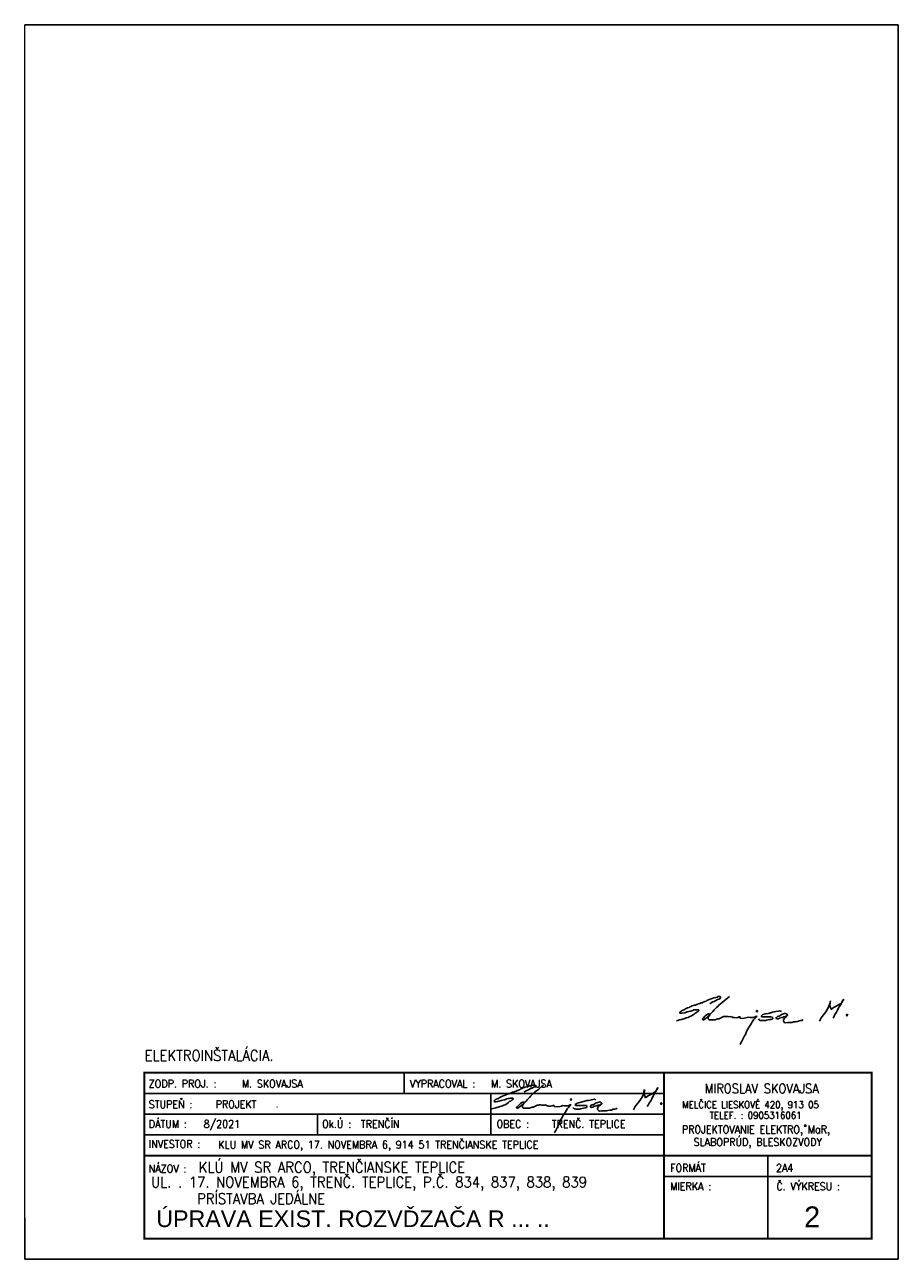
# Model space of a CAD drawing. Header units: inches. Extents: x 34737 to 291769, y 4926 to 74566.
# Tile 3 of 256: x 255930 to 266430, y 5296 to 20146. Entities that reach past the tile are written whole.
import ezdxf

# ---------------------------------------------------------------- set-up
doc = ezdxf.new("R2010")
doc.units = ezdxf.units.IN
doc.header["$LTSCALE"] = 300
for name, color, linetype, lineweight in [('!_A_01_TENKÁ', 8, 'Continuous', 13), ('!_A_02_HRUBÁ', 255, 'Continuous', 35), ('IS_04_ELEKTRO', 10, '_EL_VEDENI_NN_NADZ', 13)]:
    doc.layers.add(name, color=color, linetype=linetype, lineweight=lineweight)
for name, color, linetype in [('FORMAT', 7, 'Continuous'), ('STENY_PODROVINOU', 7, 'Continuous'), ('TB_840_IVANOVCE_DWG', 7, 'Continuous'), ('ZYRIAD', 7, 'Continuous')]:
    doc.layers.add(name, color=color, linetype=linetype)
doc.styles.add('Arial', font='arial.ttf')
doc.styles.add('ROMANS', font='romans.shx', dxfattribs={"width": 0.8})
doc.linetypes.add('_EL_VEDENI_NN_NADZ', pattern='A,0.39,-0.59,[109,cadkon.shx,S=0.2,R=0,X=0,Y=0],-1.97,0.39,-0.39', length=3.73)

msp = doc.modelspace()

# ---------------------------------------------------------------- linework, layer by layer
at = {"layer": '!_A_01_TENKÁ', "lineweight": -3}
msp.add_lwpolyline([(255930, 5296), (255930, 5796)], dxfattribs=at)
at = {"layer": '!_A_02_HRUBÁ', "lineweight": -3}
for p, q in [((255930, 20146), (266430, 20146)), ((266430, 20146), (266430, 5296)), ((266430, 5296), (255930, 5296))]:
    msp.add_line(p, q, dxfattribs=at)
at = {"layer": 'FORMAT', "lineweight": -3}
for p, q in [((260490, 7542), (260490, 7292)), ((263613, 7292), (257368, 7292)), ((261531, 7292), (261531, 6792)), ((263613, 7042), (257368, 7042)), ((259450, 7042), (259450, 6792)), ((263613, 6792), (257368, 6792)), ((264861, 5543), (264861, 6543)), ((263613, 6293), (266110, 6293))]:
    msp.add_line(p, q, dxfattribs=at)
at = {"layer": 'FORMAT', "lineweight": -3, "const_width": 25, "flags": 128}
msp.add_lwpolyline([(266110, 5543), (266110, 7542), (257368, 7542), (257368, 5543)], close=True, dxfattribs=at)
for points in [[(263613, 5543), (263613, 7542)], [(257368, 6543), (266110, 6543)]]:
    msp.add_lwpolyline(points, dxfattribs=at)
at = {"layer": 'IS_04_ELEKTRO', "color": 7, "linetype": 'Continuous'}
msp.add_line((255930, 5296), (255930, 20146), dxfattribs=at)
at = {"layer": 'STENY_PODROVINOU', "color": 7, "linetype": 'Continuous', "lineweight": -3}
for p, q in [((263898, 8319), (263882, 8311)), ((263915, 8326), (263898, 8319)), ((263925, 8332), (263915, 8326)), ((263938, 8335), (263925, 8332)), ((263954, 8343), (263938, 8335)), ((263981, 8352), (263954, 8343)), ((263994, 8354), (263981, 8352)), ((264010, 8361), (263994, 8354)), ((264028, 8370), (264010, 8361)), ((264031, 8369), (264028, 8370)), ((264046, 8374), (264031, 8369)), ((264059, 8380), (264046, 8374)), ((264071, 8382), (264059, 8380)), ((264084, 8389), (264071, 8382)), ((264098, 8392), (264084, 8389)), ((264105, 8397), (264098, 8392)), ((264119, 8402), (264105, 8397)), ((264127, 8410), (264119, 8402)), ((264148, 8417), (264127, 8410)), ((264167, 8425), (264148, 8417)), ((264166, 8369), (264182, 8382)), ((264179, 8431), (264167, 8425)), ((264193, 8434), (264179, 8431)), ((264182, 8382), (264199, 8391)), ((264213, 8440), (264193, 8434)), ((264199, 8391), (264218, 8397)), ((264239, 8445), (264213, 8440)), ((264218, 8397), (264238, 8410)), ((264244, 8323), (264231, 8308)), ((264238, 8410), (264258, 8419)), ((264252, 8451), (264239, 8445)), ((264260, 8337), (264244, 8323)), ((264265, 8456), (264252, 8451)), ((264258, 8419), (264274, 8426)), ((264274, 8353), (264260, 8337)), ((264278, 8456), (264265, 8456)), ((264274, 8426), (264288, 8435)), ((264292, 8370), (264274, 8353)), ((264284, 8456), (264278, 8456)), ((264290, 8456), (264284, 8456)), ((264288, 8435), (264293, 8443)), ((264293, 8452), (264290, 8456)), ((264313, 8386), (264292, 8370)), ((264293, 8443), (264293, 8452)), ((264339, 8404), (264313, 8386)), ((264359, 8422), (264339, 8404)), ((264381, 8441), (264359, 8422)), ((264400, 8456), (264381, 8441)), ((265584, 8311), (265595, 8340)), ((265595, 8340), (265606, 8374)), ((265606, 8374), (265614, 8404)), ((265612, 8386), (265608, 8357)), ((265608, 8357), (265611, 8334)), ((265611, 8334), (265620, 8315)), ((265614, 8404), (265612, 8386)), ((265625, 8302), (265650, 8323)), ((265650, 8323), (265682, 8340)), ((265682, 8340), (265705, 8351)), ((265712, 8319), (265701, 8291)), ((265705, 8351), (265724, 8365)), ((265731, 8347), (265712, 8319)), ((265724, 8365), (265735, 8367)), ((265750, 8383), (265731, 8347)), ((265735, 8367), (265748, 8380)), ((265748, 8380), (265757, 8397)), ((265772, 8421), (265750, 8383)), ((265757, 8397), (265775, 8426)), ((265775, 8426), (265772, 8421)), ((263780, 8170), (263763, 8164)), ((263795, 8175), (263780, 8170)), ((263809, 8177), (263795, 8175)), ((263812, 8274), (263806, 8267)), ((263806, 8267), (263806, 8263)), ((263806, 8263), (263806, 8258)), ((263806, 8258), (263813, 8255)), ((263825, 8180), (263809, 8177)), ((263819, 8280), (263812, 8274)), ((263813, 8255), (263832, 8255)), ((263832, 8288), (263819, 8280)), ((263837, 8185), (263825, 8180)), ((263856, 8295), (263832, 8288)), ((263832, 8255), (263863, 8262)), ((263852, 8189), (263837, 8185)), ((263864, 8192), (263852, 8189)), ((263865, 8304), (263856, 8295)), ((263863, 8262), (263891, 8271)), ((263880, 8200), (263864, 8192)), ((263882, 8311), (263865, 8304)), ((263904, 8206), (263880, 8200)), ((263891, 8271), (263911, 8275)), ((263923, 8216), (263904, 8206)), ((263911, 8275), (263936, 8280)), ((263937, 8219), (263923, 8216)), ((263936, 8280), (263959, 8289)), ((263946, 8224), (263937, 8219)), ((263963, 8236), (263946, 8224)), ((263959, 8289), (263973, 8295)), ((263977, 8245), (263963, 8236)), ((263973, 8295), (263985, 8295)), ((263986, 8254), (263977, 8245)), ((263985, 8295), (264002, 8297)), ((263996, 8261), (263986, 8254)), ((264006, 8263), (263996, 8261)), ((264002, 8297), (264020, 8297)), ((264014, 8271), (264006, 8263)), ((264024, 8278), (264014, 8271)), ((264020, 8297), (264027, 8297)), ((264029, 8283), (264024, 8278)), ((264027, 8297), (264033, 8293)), ((264033, 8287), (264029, 8283)), ((264033, 8293), (264033, 8291)), ((264033, 8291), (264033, 8287)), ((264075, 8180), (264076, 8188)), ((264080, 8176), (264075, 8180)), ((264076, 8188), (264083, 8194)), ((264091, 8177), (264080, 8176)), ((264083, 8194), (264091, 8203)), ((264091, 8203), (264101, 8215)), ((264107, 8189), (264091, 8177)), ((264101, 8215), (264110, 8224)), ((264123, 8201), (264107, 8189)), ((264110, 8224), (264122, 8233)), ((264122, 8233), (264137, 8245)), ((264137, 8214), (264123, 8201)), ((264137, 8245), (264150, 8250)), ((264153, 8228), (264137, 8214)), ((264146, 8209), (264145, 8196)), ((264145, 8196), (264145, 8187)), ((264145, 8187), (264153, 8179)), ((264156, 8222), (264146, 8209)), ((264150, 8250), (264158, 8252)), ((264171, 8248), (264153, 8228)), ((264153, 8179), (264162, 8176)), ((264159, 8227), (264156, 8222)), ((264158, 8252), (264165, 8246)), ((264165, 8231), (264159, 8227)), ((264162, 8176), (264175, 8176)), ((264165, 8246), (264165, 8239)), ((264165, 8239), (264165, 8231)), ((264189, 8263), (264171, 8248)), ((264175, 8176), (264196, 8176)), ((264202, 8278), (264189, 8263)), ((264196, 8176), (264212, 8177)), ((264219, 8296), (264202, 8278)), ((264212, 8177), (264231, 8177)), ((264231, 8308), (264219, 8296)), ((264231, 8177), (264249, 8185)), ((264249, 8185), (264262, 8188)), ((264262, 8188), (264278, 8190)), ((264278, 8190), (264291, 8197)), ((264291, 8197), (264303, 8202)), ((264303, 8202), (264314, 8209)), ((264314, 8209), (264329, 8215)), ((264329, 8215), (264339, 8216)), ((264339, 8216), (264351, 8218)), ((264351, 8218), (264362, 8218)), ((264362, 8218), (264378, 8216)), ((264378, 8216), (264387, 8215)), ((264387, 8215), (264412, 8214)), ((264412, 8214), (264421, 8218)), ((264421, 8218), (264430, 8214)), ((264430, 8214), (264442, 8205)), ((264442, 8205), (264460, 8203)), ((264460, 8203), (264485, 8202)), ((264485, 8202), (264503, 8206)), ((264503, 8206), (264516, 8211)), ((264516, 8211), (264528, 8211)), ((264528, 8211), (264526, 8198)), ((264526, 8198), (264563, 8194)), ((264563, 8194), (264599, 8200)), ((264599, 8200), (264615, 8203)), ((264615, 8203), (264633, 8210)), ((264633, 8210), (264651, 8205)), ((264651, 8205), (264683, 8205)), ((264689, 8175), (264675, 8154)), ((264683, 8205), (264686, 8203)), ((264686, 8203), (264711, 8213)), ((264702, 8190), (264689, 8175)), ((264715, 8206), (264702, 8190)), ((264711, 8213), (264719, 8218)), ((264732, 8222), (264715, 8206)), ((264719, 8218), (264732, 8222)), ((264758, 8176), (264750, 8187)), ((264766, 8170), (264758, 8176)), ((264780, 8168), (264766, 8170)), ((264802, 8239), (264780, 8222)), ((264780, 8222), (264786, 8211)), ((264792, 8167), (264780, 8168)), ((264786, 8211), (264796, 8211)), ((264796, 8211), (264814, 8211)), ((264835, 8248), (264802, 8239)), ((264814, 8211), (264836, 8211)), ((264845, 8171), (264834, 8167)), ((264865, 8254), (264835, 8248)), ((264836, 8211), (264861, 8211)), ((264881, 8179), (264845, 8171)), ((264861, 8211), (264897, 8211)), ((264884, 8258), (264865, 8254)), ((264903, 8181), (264881, 8179)), ((264918, 8270), (264884, 8258)), ((264897, 8211), (264914, 8209)), ((264916, 8184), (264903, 8181)), ((264914, 8209), (264921, 8202)), ((264921, 8192), (264916, 8184)), ((264942, 8272), (264918, 8270)), ((264921, 8202), (264921, 8192)), ((264960, 8276), (264942, 8272)), ((264992, 8281), (264960, 8276)), ((264966, 8206), (264960, 8192)), ((264960, 8192), (264976, 8187)), ((264977, 8218), (264966, 8206)), ((264976, 8187), (264991, 8188)), ((264995, 8220), (264977, 8218)), ((264991, 8188), (265004, 8197)), ((265007, 8285), (264992, 8281)), ((265015, 8229), (264995, 8220)), ((265004, 8197), (265033, 8206)), ((265026, 8278), (265007, 8285)), ((265021, 8240), (265015, 8229)), ((265038, 8244), (265021, 8240)), ((265033, 8206), (265055, 8213)), ((265063, 8252), (265038, 8244)), ((265061, 8196), (265050, 8177)), ((265050, 8177), (265050, 8161)), ((265055, 8213), (265076, 8216)), ((265081, 8213), (265061, 8196)), ((265073, 8253), (265063, 8252)), ((265086, 8250), (265073, 8253)), ((265076, 8216), (265102, 8233)), ((265099, 8229), (265081, 8213)), ((265099, 8233), (265086, 8250)), ((265102, 8233), (265099, 8229)), ((265255, 8167), (265273, 8170)), ((265273, 8170), (265284, 8179)), ((265482, 8159), (265502, 8200)), ((265502, 8200), (265515, 8215)), ((265515, 8215), (265533, 8237)), ((265533, 8237), (265547, 8257)), ((265547, 8257), (265560, 8274)), ((265560, 8274), (265573, 8293)), ((265573, 8293), (265584, 8311)), ((265620, 8315), (265625, 8302)), ((265656, 8214), (265646, 8198)), ((265664, 8231), (265656, 8214)), ((265668, 8239), (265664, 8231)), ((265688, 8267), (265668, 8239)), ((265701, 8291), (265688, 8267)), ((264601, 8024), (264593, 7999)), ((264611, 8043), (264601, 8024)), ((264623, 8064), (264611, 8043)), ((264637, 8094), (264623, 8064)), ((264660, 8127), (264637, 8094)), ((264675, 8154), (264660, 8127)), ((264808, 8167), (264792, 8167)), ((264834, 8167), (264808, 8167)), ((265050, 8161), (265059, 8149)), ((265059, 8149), (265072, 8142)), ((265072, 8142), (265097, 8144)), ((265097, 8144), (265136, 8144)), ((265136, 8144), (265156, 8146)), ((265156, 8146), (265172, 8151)), ((265172, 8151), (265194, 8153)), ((265194, 8153), (265218, 8155)), ((265218, 8155), (265237, 8164)), ((265237, 8164), (265255, 8167)), ((264538, 7898), (264530, 7880)), ((264546, 7911), (264538, 7898)), ((264571, 7958), (264546, 7911)), ((264582, 7984), (264571, 7958)), ((264593, 7999), (264582, 7984)), ((261720, 7279), (261705, 7271)), ((261748, 7288), (261720, 7279)), ((261761, 7290), (261748, 7288)), ((261776, 7297), (261761, 7290)), ((261795, 7306), (261776, 7297)), ((261797, 7305), (261795, 7306)), ((261813, 7310), (261797, 7305)), ((261826, 7316), (261813, 7310)), ((261838, 7318), (261826, 7316)), ((261851, 7325), (261838, 7318)), ((261865, 7328), (261851, 7325)), ((261871, 7333), (261865, 7328)), ((261886, 7338), (261871, 7333)), ((261894, 7346), (261886, 7338)), ((261914, 7353), (261894, 7346)), ((261934, 7361), (261914, 7353)), ((261933, 7305), (261948, 7318)), ((261946, 7367), (261934, 7361)), ((261960, 7370), (261946, 7367)), ((261948, 7318), (261965, 7327)), ((261979, 7376), (261960, 7370)), ((261965, 7327), (261985, 7333)), ((262005, 7381), (261979, 7376)), ((261985, 7333), (262004, 7346)), ((262004, 7346), (262025, 7355)), ((262018, 7387), (262005, 7381)), ((262031, 7392), (262018, 7387)), ((262025, 7355), (262041, 7362)), ((262041, 7289), (262026, 7273)), ((262044, 7392), (262031, 7392)), ((262041, 7362), (262055, 7371)), ((262059, 7306), (262041, 7289)), ((262051, 7392), (262044, 7392)), ((262056, 7392), (262051, 7392)), ((262055, 7371), (262060, 7379)), ((262060, 7388), (262056, 7392)), ((262080, 7322), (262059, 7306)), ((262060, 7379), (262060, 7388)), ((262106, 7340), (262080, 7322)), ((262125, 7358), (262106, 7340)), ((262147, 7377), (262125, 7358)), ((262167, 7392), (262147, 7377)), ((263362, 7276), (263372, 7310)), ((263372, 7310), (263380, 7340)), ((263379, 7322), (263375, 7293)), ((263375, 7293), (263378, 7270)), ((263380, 7340), (263379, 7322)), ((263449, 7276), (263471, 7287)), ((263471, 7287), (263491, 7301)), ((263497, 7283), (263479, 7255)), ((263491, 7301), (263501, 7303)), ((263517, 7319), (263497, 7283)), ((263501, 7303), (263514, 7316)), ((263514, 7316), (263523, 7333)), ((263539, 7357), (263517, 7319)), ((263523, 7333), (263541, 7362)), ((263541, 7362), (263539, 7357)), ((261579, 7210), (261572, 7203)), ((261572, 7203), (261572, 7199)), ((261572, 7199), (261572, 7194)), ((261572, 7194), (261580, 7192)), ((261585, 7216), (261579, 7210)), ((261580, 7192), (261598, 7192)), ((261598, 7224), (261585, 7216)), ((261623, 7231), (261598, 7224)), ((261598, 7192), (261629, 7198)), ((261632, 7240), (261623, 7231)), ((261629, 7198), (261658, 7207)), ((261646, 7136), (261631, 7128)), ((261649, 7247), (261632, 7240)), ((261671, 7142), (261646, 7136)), ((261665, 7255), (261649, 7247)), ((261658, 7207), (261678, 7211)), ((261681, 7262), (261665, 7255)), ((261689, 7152), (261671, 7142)), ((261678, 7211), (261702, 7216)), ((261692, 7268), (261681, 7262)), ((261704, 7155), (261689, 7152)), ((261705, 7271), (261692, 7268)), ((261702, 7216), (261726, 7225)), ((261713, 7160), (261704, 7155)), ((261730, 7172), (261713, 7160)), ((261726, 7225), (261740, 7231)), ((261744, 7181), (261730, 7172)), ((261740, 7231), (261752, 7231)), ((261753, 7190), (261744, 7181)), ((261752, 7231), (261769, 7233)), ((261762, 7197), (261753, 7190)), ((261773, 7199), (261762, 7197)), ((261769, 7233), (261787, 7233)), ((261780, 7207), (261773, 7199)), ((261791, 7214), (261780, 7207)), ((261787, 7233), (261793, 7233)), ((261796, 7219), (261791, 7214)), ((261793, 7233), (261800, 7229)), ((261800, 7223), (261796, 7219)), ((261800, 7229), (261800, 7227)), ((261800, 7227), (261800, 7223)), ((261843, 7124), (261849, 7130)), ((261849, 7130), (261857, 7139)), ((261857, 7139), (261868, 7151)), ((261868, 7151), (261877, 7160)), ((261890, 7137), (261874, 7125)), ((261877, 7160), (261888, 7169)), ((261888, 7169), (261904, 7181)), ((261904, 7150), (261890, 7137)), ((261904, 7181), (261917, 7186)), ((261920, 7164), (261904, 7150)), ((261913, 7145), (261912, 7132)), ((261912, 7132), (261912, 7123)), ((261922, 7158), (261913, 7145)), ((261917, 7186), (261925, 7188)), ((261938, 7184), (261920, 7164)), ((261926, 7163), (261922, 7158)), ((261925, 7188), (261931, 7182)), ((261931, 7167), (261926, 7163)), ((261931, 7182), (261931, 7175)), ((261931, 7175), (261931, 7167)), ((261956, 7199), (261938, 7184)), ((261969, 7214), (261956, 7199)), ((261986, 7232), (261969, 7214)), ((261998, 7244), (261986, 7232)), ((262011, 7259), (261998, 7244)), ((262026, 7273), (262011, 7259)), ((262044, 7126), (262057, 7133)), ((262057, 7133), (262069, 7138)), ((262069, 7138), (262081, 7145)), ((262081, 7145), (262095, 7151)), ((262095, 7151), (262106, 7152)), ((262106, 7152), (262117, 7154)), ((262117, 7154), (262129, 7154)), ((262129, 7154), (262145, 7152)), ((262145, 7152), (262154, 7151)), ((262154, 7151), (262178, 7150)), ((262178, 7150), (262188, 7154)), ((262188, 7154), (262197, 7150)), ((262197, 7150), (262208, 7141)), ((262208, 7141), (262227, 7139)), ((262227, 7139), (262251, 7138)), ((262251, 7138), (262270, 7142)), ((262270, 7142), (262283, 7147)), ((262283, 7147), (262294, 7147)), ((262294, 7147), (262293, 7134)), ((262293, 7134), (262329, 7130)), ((262329, 7130), (262366, 7136)), ((262366, 7136), (262381, 7139)), ((262381, 7139), (262400, 7146)), ((262400, 7146), (262418, 7141)), ((262418, 7141), (262449, 7141)), ((262449, 7141), (262453, 7139)), ((262453, 7139), (262478, 7149)), ((262482, 7142), (262469, 7126)), ((262478, 7149), (262486, 7154)), ((262499, 7158), (262482, 7142)), ((262486, 7154), (262499, 7158)), ((262569, 7175), (262547, 7158)), ((262547, 7158), (262552, 7147)), ((262552, 7147), (262563, 7147)), ((262563, 7147), (262581, 7147)), ((262602, 7184), (262569, 7175)), ((262581, 7147), (262603, 7147)), ((262632, 7190), (262602, 7184)), ((262603, 7147), (262628, 7147)), ((262628, 7147), (262664, 7147)), ((262651, 7194), (262632, 7190)), ((262685, 7206), (262651, 7194)), ((262664, 7147), (262681, 7145)), ((262681, 7145), (262687, 7138)), ((262708, 7208), (262685, 7206)), ((262687, 7138), (262687, 7128)), ((262727, 7212), (262708, 7208)), ((262759, 7218), (262727, 7212)), ((262733, 7142), (262727, 7128)), ((262743, 7154), (262733, 7142)), ((262762, 7156), (262743, 7154)), ((262758, 7124), (262771, 7133)), ((262773, 7221), (262759, 7218)), ((262781, 7166), (262762, 7156)), ((262771, 7133), (262799, 7142)), ((262793, 7214), (262773, 7221)), ((262788, 7176), (262781, 7166)), ((262805, 7180), (262788, 7176)), ((262799, 7142), (262821, 7149)), ((262829, 7188), (262805, 7180)), ((262828, 7132), (262816, 7113)), ((262821, 7149), (262842, 7152)), ((262848, 7149), (262828, 7132)), ((262840, 7189), (262829, 7188)), ((262853, 7186), (262840, 7189)), ((262842, 7152), (262868, 7169)), ((262866, 7166), (262848, 7149)), ((262866, 7169), (262853, 7186)), ((262868, 7169), (262866, 7166)), ((263249, 7095), (263268, 7136)), ((263268, 7136), (263281, 7151)), ((263281, 7151), (263299, 7173)), ((263299, 7173), (263314, 7193)), ((263314, 7193), (263327, 7210)), ((263327, 7210), (263340, 7229)), ((263340, 7229), (263350, 7248)), ((263350, 7248), (263362, 7276)), ((263378, 7270), (263387, 7251)), ((263387, 7251), (263392, 7238)), ((263392, 7238), (263417, 7259)), ((263423, 7150), (263413, 7134)), ((263417, 7259), (263449, 7276)), ((263431, 7167), (263423, 7150)), ((263435, 7175), (263431, 7167)), ((263454, 7203), (263435, 7175)), ((263467, 7227), (263454, 7203)), ((263479, 7255), (263467, 7227)), ((261546, 7106), (261529, 7100)), ((261562, 7111), (261546, 7106)), ((261576, 7113), (261562, 7111)), ((261592, 7116), (261576, 7113)), ((261603, 7121), (261592, 7116)), ((261619, 7125), (261603, 7121)), ((261631, 7128), (261619, 7125)), ((261841, 7116), (261843, 7124)), ((261847, 7112), (261841, 7116)), ((261857, 7113), (261847, 7112)), ((261874, 7125), (261857, 7113)), ((261912, 7123), (261920, 7115)), ((261920, 7115), (261929, 7112)), ((261929, 7112), (261942, 7112)), ((261942, 7112), (261963, 7112)), ((261963, 7112), (261978, 7113)), ((261978, 7113), (261998, 7113)), ((261998, 7113), (262016, 7121)), ((262016, 7121), (262029, 7124)), ((262029, 7124), (262044, 7126)), ((262378, 6980), (262367, 6960)), ((262389, 7000), (262378, 6980)), ((262404, 7030), (262389, 7000)), ((262427, 7063), (262404, 7030)), ((262441, 7090), (262427, 7063)), ((262456, 7111), (262441, 7090)), ((262469, 7126), (262456, 7111)), ((262525, 7112), (262517, 7123)), ((262533, 7106), (262525, 7112)), ((262547, 7104), (262533, 7106)), ((262559, 7103), (262547, 7104)), ((262574, 7103), (262559, 7103)), ((262600, 7103), (262574, 7103)), ((262612, 7107), (262600, 7103)), ((262647, 7115), (262612, 7107)), ((262669, 7117), (262647, 7115)), ((262682, 7120), (262669, 7117)), ((262687, 7128), (262682, 7120)), ((262727, 7128), (262742, 7123)), ((262742, 7123), (262758, 7124)), ((262816, 7113), (262816, 7097)), ((262816, 7097), (262825, 7085)), ((262825, 7085), (262838, 7078)), ((262838, 7078), (262863, 7080)), ((262863, 7080), (262902, 7080)), ((262902, 7080), (262923, 7082)), ((262923, 7082), (262939, 7087)), ((262939, 7087), (262961, 7089)), ((262961, 7089), (262984, 7091)), ((262984, 7091), (263004, 7100)), ((263004, 7100), (263022, 7103)), ((263022, 7103), (263040, 7106)), ((263040, 7106), (263050, 7115)), ((262305, 6834), (262297, 6816)), ((262313, 6847), (262305, 6834)), ((262337, 6894), (262313, 6847)), ((262349, 6920), (262337, 6894)), ((262359, 6935), (262349, 6920)), ((262367, 6960), (262359, 6935))]:
    msp.add_line(p, q, dxfattribs=at)
for centre in [(264731, 8281), (265815, 8233), (262498, 7218), (263581, 7169)]:
    msp.add_circle(centre, 7.91, dxfattribs=at)
at = {"layer": 'TB_840_IVANOVCE_DWG', "color": 7, "linetype": 'ByBlock', "lineweight": -3}
msp.add_circle((265312, 6904), 9.99, dxfattribs=at)
at = {"layer": 'ZYRIAD', "color": 7, "linetype": 'Continuous', "lineweight": -3, "ltscale": 0.18}
msp.add_arc((258965, 7128), 0.5, 270, 0, dxfattribs=at)

# ---------------------------------------------------------------- texts
at = {"color": 4, "lineweight": -3, "style": 'ROMANS', "width": 0.9}
for s, height, p in [('ELEKTROINŠTALÁCIA.', 129.13, (257372, 7683)), ('MIROSLAV SKOVAJSA', 112.09, (264104, 7294)), ('KLÚ MV SR ARCO, TRENČIANSKE TEPLICE', 129.13, (258021, 6339)), ('UL. . 17. NOVEMBRA 6, TRENČ. TEPLICE, P.Č. 834, 837, 838, 839 ', 129.13, (257449, 6160)), ('PRÍSTAVBA JEDÁLNE', 129.13, (258002, 5960))]:
    msp.add_text(s, height=height, dxfattribs=at).set_placement(p)
at = {"lineweight": -3, "style": 'ROMANS', "width": 0.9}
for s, height, p in [('ZODP. PROJ. :', 93.41, (257421, 7361)), ('M. SKOVAJSA', 93.41, (258540, 7361)), ('VYPRACOVAL :', 93.41, (260560, 7361)), ('M. SKOVAJSA', 93.41, (261535, 7361)), (' PROJEKT ', 93.4, (258167, 7113)), ('MELČICE LIESKOVÉ 420, 913 05', 84.07, (263832, 7113)), ('Ok.Ú :', 93.4, (259505, 6878)), ('TRENČÍN', 93.4, (259970, 6878)), ('TRENČ. TEPLICE', 93.41, (262265, 6878)), ('TELEF. : 0905316061', 84.07, (264162, 6985)), ('8/2021', 93.4, (258080, 6878)), ('OBEC :', 93.4, (261601, 6878)), ('KLU MV SR ARCO, 17. NOVEMBRA 6, 914 51 TRENČIANSKE TEPLICE', 93.41, (258256, 6629)), ('FORMÁT', 93.4, (263688, 6349)), ('2A4', 93.4, (264960, 6349)), ('Č. VÝKRESU :', 93.41, (264966, 6126)), ('MIERKA :', 93.4, (263688, 6126))]:
    msp.add_text(s, height=height, dxfattribs=at).set_placement(p)
at = {"color": 7, "lineweight": -3, "style": 'ROMANS', "width": 0.9}
for s, p in [('STUPEŇ :', (257421, 7113)), ('DÁTUM :', (257421, 6878)), ('INVESTOR :', (257421, 6636)), ('NÁZOV :', (257421, 6340))]:
    msp.add_text(s, height=93.4, dxfattribs=at).set_placement(p)
at = {"color": 3, "lineweight": -3, "style": 'ROMANS', "width": 0.9}
for s, p in [('PROJEKTOVANIE ELEKTRO, MaR,', (263829, 6811)), ('SLABOPRÚD, BLESKOZVODY', (263969, 6659))]:
    msp.add_text(s, height=93.41, dxfattribs=at).set_placement(p)
at = {"layer": 'FORMAT', "color": 1, "lineweight": -3, "style": 'Arial'}
for s, height, p in [('ÚPRAVA EXIST. ROZVĎZAČA R ... ..', 199.82, (257511, 5684)), ('2', 250, (265298, 5682))]:
    msp.add_text(s, height=height, dxfattribs=at).set_placement(p)

doc.saveas('drawing.dxf')
